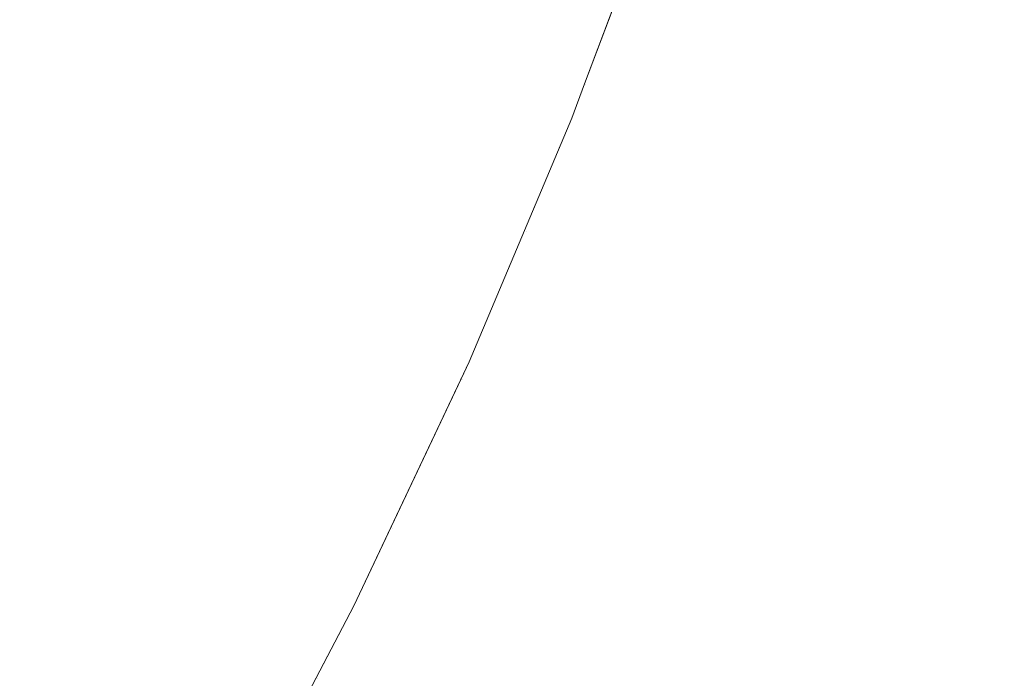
# Model space of a CAD drawing. Header units: centimetres. Extents: x -35.1 to 36.2, y 4.2 to 6.
# Tile 247 of 256: x 12.2372 to 12.263, y 4.6285 to 4.6458. Entities that reach past the tile are written whole.
import ezdxf

# ---------------------------------------------------------------- set-up
doc = ezdxf.new("R2010")
doc.units = ezdxf.units.CM
doc.header["$LTSCALE"] = 2.54
doc.layers.add('Lucido design-1', color=7, linetype='Continuous')

# ---------------------------------------------------------------- blocks, each defined once
blk = doc.blocks.new('Gruppo-4-1')
at = {"color": 7, "linetype": 'Continuous', "lineweight": 9}
blk.add_3dface([(-34.958478, 5.900089, -2312.32217), (-34.958478, 4.300089, -2312.32217), (36.07398, 4.300089, -2312.32217), (36.07398, 5.900089, -2312.32217)], dxfattribs=at)
for points, invisible_edges in [([(36.07398, 5.900089, -2313.12217), (36.07398, 4.300089, -2313.12217), (12.184224, 4.435459, -2313.12217), (12.201998, 4.442995, -2313.12217)], 10), ([(36.07398, 5.900089, -2313.12217), (12.201998, 4.442995, -2313.12217), (12.218861, 4.451009, -2313.12217)], 9), ([(36.07398, 5.900089, -2313.12217), (12.218861, 4.451009, -2313.12217), (12.223649, 4.453541, -2313.12217)], 9), ([(12.223649, 4.453541, -2313.12217), (12.234795, 4.459433, -2313.12217), (36.07398, 5.900089, -2313.12217)], 10), ([(36.07398, 5.900089, -2313.12217), (12.234795, 4.459433, -2313.12217), (12.249797, 4.468202, -2313.12217)], 9), ([(36.07398, 5.900089, -2313.12217), (12.249797, 4.468202, -2313.12217), (12.263873, 4.477254, -2313.12217)], 9), ([(12.245531, 4.649512, -2312.787674), (12.246591, 4.649298, -2312.789995), (12.245192, 4.645578, -2312.789995), (12.244138, 4.645807, -2312.787674)], 15), ([(12.253426, 4.647917, -2312.81995), (12.254055, 4.649591, -2312.82217), (12.252005, 4.644095, -2312.82217), (12.25199, 4.644096, -2312.81995)], 13), ([(12.252037, 4.644085, -2313.023745), (12.252005, 4.644095, -2313.02217), (12.254055, 4.649591, -2313.02217), (12.253474, 4.647908, -2313.023745)], 13), ([(12.252005, 4.644095, -2312.82217), (12.254055, 4.649591, -2312.82217), (12.254055, 4.649591, -2313.02217), (12.252005, 4.644095, -2313.02217)], 10), ([(12.246168, 4.645365, -2312.792323), (12.245192, 4.645578, -2312.789995), (12.246591, 4.649298, -2312.789995), (12.247571, 4.6491, -2312.792323)], 15), ([(12.247571, 4.6491, -2312.792323), (12.248473, 4.648918, -2312.794654), (12.247064, 4.64517, -2312.794654), (12.246168, 4.645365, -2312.792323)], 15), ([(12.247882, 4.644991, -2312.796987), (12.247064, 4.64517, -2312.794654), (12.248473, 4.648918, -2312.794654), (12.249296, 4.648752, -2312.796987)], 15), ([(12.249296, 4.648752, -2312.796987), (12.250041, 4.648601, -2312.799319), (12.248624, 4.644829, -2312.799319), (12.247882, 4.644991, -2312.796987)], 15), ([(12.249288, 4.644685, -2312.801649), (12.248624, 4.644829, -2312.799319), (12.250041, 4.648601, -2312.799319), (12.250709, 4.648466, -2312.801649)], 15), ([(12.250709, 4.648466, -2312.801649), (12.251302, 4.648346, -2312.803974), (12.249877, 4.644556, -2312.803974), (12.249288, 4.644685, -2312.801649)], 15), ([(12.250392, 4.644444, -2312.806291), (12.249877, 4.644556, -2312.803974), (12.251302, 4.648346, -2312.803974), (12.251819, 4.648242, -2312.806291)], 15), ([(12.251819, 4.648242, -2312.806291), (12.252263, 4.648152, -2312.8086), (12.250833, 4.644348, -2312.8086), (12.250392, 4.644444, -2312.806291)], 15), ([(12.251203, 4.644267, -2312.810899), (12.250833, 4.644348, -2312.8086), (12.252263, 4.648152, -2312.8086), (12.252635, 4.648077, -2312.810899)], 15), ([(12.252635, 4.648077, -2312.810899), (12.252935, 4.648016, -2312.813185), (12.251502, 4.644202, -2312.813185), (12.251203, 4.644267, -2312.810899)], 15), ([(12.251731, 4.644152, -2312.815456), (12.251502, 4.644202, -2312.813185), (12.252935, 4.648016, -2312.813185), (12.253166, 4.64797, -2312.815456)], 15), ([(12.253166, 4.64797, -2312.815456), (12.253329, 4.647937, -2312.817712), (12.251894, 4.644117, -2312.817712), (12.251731, 4.644152, -2312.815456)], 15), ([(12.25199, 4.644096, -2312.81995), (12.251894, 4.644117, -2312.817712), (12.253329, 4.647937, -2312.817712), (12.253426, 4.647917, -2312.81995)], 15), ([(12.253474, 4.647908, -2313.023745), (12.253523, 4.647898, -2313.025344), (12.252086, 4.644075, -2313.025344), (12.252037, 4.644085, -2313.023745)], 15), ([(12.252169, 4.644056, -2313.026967), (12.252086, 4.644075, -2313.025344), (12.253523, 4.647898, -2313.025344), (12.253606, 4.647881, -2313.026967)], 15), ([(12.253606, 4.647881, -2313.026967), (12.253726, 4.647857, -2313.028615), (12.252288, 4.64403, -2313.028615), (12.252169, 4.644056, -2313.026967)], 15), ([(12.252445, 4.643996, -2313.030287), (12.252288, 4.64403, -2313.028615), (12.253726, 4.647857, -2313.028615), (12.253884, 4.647825, -2313.030287)], 15), ([(12.253884, 4.647825, -2313.030287), (12.254081, 4.647785, -2313.031982), (12.252641, 4.643954, -2313.031982), (12.252445, 4.643996, -2313.030287)], 15), ([(12.252878, 4.643902, -2313.033702), (12.252641, 4.643954, -2313.031982), (12.254081, 4.647785, -2313.031982), (12.254319, 4.647737, -2313.033702)], 15), ([(12.234679, 4.643932, -2312.774006), (12.236144, 4.64755, -2312.774006), (12.237675, 4.647217, -2312.776241), (12.2362, 4.643575, -2312.776241)], 15), ([(12.254319, 4.647737, -2313.033702), (12.2546, 4.64768, -2313.035444), (12.253158, 4.643841, -2313.035444), (12.252878, 4.643902, -2313.033702)], 15), ([(12.253482, 4.64377, -2313.03721), (12.253158, 4.643841, -2313.035444), (12.2546, 4.64768, -2313.035444), (12.254926, 4.647614, -2313.03721)], 15), ([(12.254926, 4.647614, -2313.03721), (12.255299, 4.647539, -2313.038998), (12.253853, 4.643689, -2313.038998), (12.253482, 4.64377, -2313.03721)], 15), ([(12.254272, 4.643598, -2313.040809), (12.253853, 4.643689, -2313.038998), (12.255299, 4.647539, -2313.038998), (12.255721, 4.647454, -2313.040809)], 15), ([(12.255721, 4.647454, -2313.040809), (12.256192, 4.647358, -2313.042641), (12.254741, 4.643496, -2313.042641), (12.254272, 4.643598, -2313.040809)], 15), ([(12.255262, 4.643382, -2313.044493), (12.254741, 4.643496, -2313.042641), (12.256192, 4.647358, -2313.042641), (12.256716, 4.647252, -2313.044493)], 15), ([(12.237643, 4.643237, -2312.778496), (12.2362, 4.643575, -2312.776241), (12.237675, 4.647217, -2312.776241), (12.239126, 4.6469, -2312.778496)], 15), ([(12.256716, 4.647252, -2313.044493), (12.257295, 4.647136, -2313.046366), (12.255837, 4.643257, -2313.046366), (12.255262, 4.643382, -2313.044493)], 15), ([(12.256469, 4.643119, -2313.048259), (12.255837, 4.643257, -2313.046366), (12.257295, 4.647136, -2313.046366), (12.25793, 4.647007, -2313.048259)], 15), ([(12.239126, 4.6469, -2312.778496), (12.240498, 4.646601, -2312.780769), (12.239007, 4.642917, -2312.780769), (12.237643, 4.643237, -2312.778496)], 15), ([(12.25793, 4.647007, -2313.048259), (12.258623, 4.646867, -2313.05017), (12.257158, 4.642969, -2313.05017), (12.256469, 4.643119, -2313.048259)], 15), ([(12.257908, 4.642805, -2313.052099), (12.257158, 4.642969, -2313.05017), (12.258623, 4.646867, -2313.05017), (12.259377, 4.646715, -2313.052099)], 15), ([(12.240292, 4.642616, -2312.783058), (12.239007, 4.642917, -2312.780769), (12.240498, 4.646601, -2312.780769), (12.241791, 4.646319, -2312.783058)], 15), ([(12.259377, 4.646715, -2313.052099), (12.260193, 4.64655, -2313.054044), (12.258719, 4.642628, -2313.054044), (12.257908, 4.642805, -2313.052099)], 15), ([(12.259595, 4.642437, -2313.056004), (12.258719, 4.642628, -2313.054044), (12.260193, 4.64655, -2313.054044), (12.261074, 4.646372, -2313.056004)], 15), ([(12.241791, 4.646319, -2312.783058), (12.243005, 4.646055, -2312.78536), (12.241498, 4.642333, -2312.78536), (12.240292, 4.642616, -2312.783058)], 15), ([(12.261074, 4.646372, -2313.056004), (12.262021, 4.646181, -2313.057979), (12.260537, 4.642232, -2313.057979), (12.259595, 4.642437, -2313.056004)], 15), ([(12.242625, 4.642069, -2312.787674), (12.241498, 4.642333, -2312.78536), (12.243005, 4.646055, -2312.78536), (12.244138, 4.645807, -2312.787674)], 15), ([(12.261547, 4.642012, -2313.059966), (12.260537, 4.642232, -2313.057979), (12.262021, 4.646181, -2313.057979), (12.263037, 4.645975, -2313.059966)], 15), ([(12.263037, 4.645975, -2313.059966), (12.264124, 4.645756, -2313.061965), (12.262628, 4.641776, -2313.061965), (12.261547, 4.642012, -2313.059966)], 15), ([(12.244138, 4.645807, -2312.787674), (12.245192, 4.645578, -2312.789995), (12.243672, 4.641823, -2312.789995), (12.242625, 4.642069, -2312.787674)], 15), ([(12.263781, 4.641525, -2313.063974), (12.262628, 4.641776, -2313.061965), (12.264124, 4.645756, -2313.061965), (12.265283, 4.645522, -2313.063974)], 15), ([(12.244642, 4.641596, -2312.792323), (12.243672, 4.641823, -2312.789995), (12.245192, 4.645578, -2312.789995), (12.246168, 4.645365, -2312.792323)], 15), ([(12.246168, 4.645365, -2312.792323), (12.247064, 4.64517, -2312.794654), (12.245533, 4.641387, -2312.794654), (12.244642, 4.641596, -2312.792323)], 15), ([(12.246346, 4.641196, -2312.796987), (12.245533, 4.641387, -2312.794654), (12.247064, 4.64517, -2312.794654), (12.247882, 4.644991, -2312.796987)], 15), ([(12.247882, 4.644991, -2312.796987), (12.248624, 4.644829, -2312.799319), (12.247083, 4.641023, -2312.799319), (12.246346, 4.641196, -2312.796987)], 15), ([(12.247743, 4.640868, -2312.801649), (12.247083, 4.641023, -2312.799319), (12.248624, 4.644829, -2312.799319), (12.249288, 4.644685, -2312.801649)], 15), ([(12.249288, 4.644685, -2312.801649), (12.249877, 4.644556, -2312.803974), (12.248329, 4.640731, -2312.803974), (12.247743, 4.640868, -2312.801649)], 15), ([(12.24884, 4.640611, -2312.806291), (12.248329, 4.640731, -2312.803974), (12.249877, 4.644556, -2312.803974), (12.250392, 4.644444, -2312.806291)], 15), ([(12.250392, 4.644444, -2312.806291), (12.250833, 4.644348, -2312.8086), (12.249279, 4.640508, -2312.8086), (12.24884, 4.640611, -2312.806291)], 15), ([(12.249646, 4.640422, -2312.810899), (12.249279, 4.640508, -2312.8086), (12.250833, 4.644348, -2312.8086), (12.251203, 4.644267, -2312.810899)], 15), ([(12.251203, 4.644267, -2312.810899), (12.251502, 4.644202, -2312.813185), (12.249943, 4.640352, -2312.813185), (12.249646, 4.640422, -2312.810899)], 15), ([(12.250172, 4.640299, -2312.815456), (12.249943, 4.640352, -2312.813185), (12.251502, 4.644202, -2312.813185), (12.251731, 4.644152, -2312.815456)], 15), ([(12.251731, 4.644152, -2312.815456), (12.251894, 4.644117, -2312.817712), (12.250333, 4.640261, -2312.817712), (12.250172, 4.640299, -2312.815456)], 15), ([(12.250428, 4.640239, -2312.81995), (12.250333, 4.640261, -2312.817712), (12.251894, 4.644117, -2312.817712), (12.25199, 4.644096, -2312.81995)], 15), ([(12.25167, 4.643197, -2312.82217), (12.250428, 4.640239, -2312.81995), (12.25199, 4.644096, -2312.81995)], 11), ([(12.25167, 4.643197, -2313.02217), (12.252037, 4.644085, -2313.023745), (12.250475, 4.640228, -2313.023745)], 11), ([(12.252037, 4.644085, -2313.023745), (12.252086, 4.644075, -2313.025344), (12.250524, 4.640216, -2313.025344), (12.250475, 4.640228, -2313.023745)], 15), ([(12.250607, 4.640197, -2313.026967), (12.250524, 4.640216, -2313.025344), (12.252086, 4.644075, -2313.025344), (12.252169, 4.644056, -2313.026967)], 15), ([(12.252169, 4.644056, -2313.026967), (12.252288, 4.64403, -2313.028615), (12.250725, 4.640169, -2313.028615), (12.250607, 4.640197, -2313.026967)], 15), ([(12.250881, 4.640133, -2313.030287), (12.250725, 4.640169, -2313.028615), (12.252288, 4.64403, -2313.028615), (12.252445, 4.643996, -2313.030287)], 15), ([(12.252445, 4.643996, -2313.030287), (12.252641, 4.643954, -2313.031982), (12.251076, 4.640087, -2313.031982), (12.250881, 4.640133, -2313.030287)], 15), ([(12.251311, 4.640032, -2313.033702), (12.251076, 4.640087, -2313.031982), (12.252641, 4.643954, -2313.031982), (12.252878, 4.643902, -2313.033702)], 15), ([(12.25199, 4.644096, -2312.81995), (12.252005, 4.644095, -2312.82217), (12.25167, 4.643197, -2312.82217)], 9), ([(12.25167, 4.643197, -2313.02217), (12.252005, 4.644095, -2313.02217), (12.252037, 4.644085, -2313.023745)], 10), ([(12.252005, 4.644095, -2313.02217), (12.25167, 4.643197, -2313.02217), (12.25167, 4.643197, -2312.82217), (12.252005, 4.644095, -2312.82217)], 10), ([(12.252878, 4.643902, -2313.033702), (12.253158, 4.643841, -2313.035444), (12.251589, 4.639967, -2313.035444), (12.251311, 4.640032, -2313.033702)], 15), ([(12.251912, 4.639891, -2313.03721), (12.251589, 4.639967, -2313.035444), (12.253158, 4.643841, -2313.035444), (12.253482, 4.64377, -2313.03721)], 15), ([(12.253482, 4.64377, -2313.03721), (12.253853, 4.643689, -2313.038998), (12.25228, 4.639805, -2313.038998), (12.251912, 4.639891, -2313.03721)], 15), ([(12.252696, 4.639707, -2313.040809), (12.25228, 4.639805, -2313.038998), (12.253853, 4.643689, -2313.038998), (12.254272, 4.643598, -2313.040809)], 15), ([(12.236037, 4.639542, -2312.778496), (12.234604, 4.639902, -2312.776241), (12.2362, 4.643575, -2312.776241), (12.237643, 4.643237, -2312.778496)], 15), ([(12.254272, 4.643598, -2313.040809), (12.254741, 4.643496, -2313.042641), (12.253163, 4.639598, -2313.042641), (12.252696, 4.639707, -2313.040809)], 15), ([(12.253681, 4.639476, -2313.044493), (12.253163, 4.639598, -2313.042641), (12.254741, 4.643496, -2313.042641), (12.255262, 4.643382, -2313.044493)], 15), ([(12.237643, 4.643237, -2312.778496), (12.239007, 4.642917, -2312.780769), (12.237392, 4.639201, -2312.780769), (12.236037, 4.639542, -2312.778496)], 15), ([(12.250426, 4.640245, -2313.02217), (12.248971, 4.636792, -2313.02217), (12.248971, 4.636792, -2312.82217), (12.25167, 4.643197, -2312.82217)], 10), ([(12.250428, 4.640239, -2312.81995), (12.25167, 4.643197, -2312.82217), (12.248971, 4.636792, -2312.82217)], 9), ([(12.250475, 4.640228, -2313.023745), (12.250426, 4.640245, -2313.02217), (12.25167, 4.643197, -2313.02217)], 9), ([(12.25167, 4.643197, -2312.82217), (12.25167, 4.643197, -2313.02217), (12.250426, 4.640245, -2313.02217)], 9), ([(12.255262, 4.643382, -2313.044493), (12.255837, 4.643257, -2313.046366), (12.254252, 4.639342, -2313.046366), (12.253681, 4.639476, -2313.044493)], 15), ([(12.25488, 4.639195, -2313.048259), (12.254252, 4.639342, -2313.046366), (12.255837, 4.643257, -2313.046366), (12.256469, 4.643119, -2313.048259)], 15), ([(12.238668, 4.63888, -2312.783058), (12.237392, 4.639201, -2312.780769), (12.239007, 4.642917, -2312.780769), (12.240292, 4.642616, -2312.783058)], 15), ([(12.256469, 4.643119, -2313.048259), (12.257158, 4.642969, -2313.05017), (12.255565, 4.639034, -2313.05017), (12.25488, 4.639195, -2313.048259)], 15), ([(12.25631, 4.63886, -2313.052099), (12.255565, 4.639034, -2313.05017), (12.257158, 4.642969, -2313.05017), (12.257908, 4.642805, -2313.052099)], 15), ([(12.240292, 4.642616, -2312.783058), (12.241498, 4.642333, -2312.78536), (12.239866, 4.638579, -2312.78536), (12.238668, 4.63888, -2312.783058)], 15), ([(12.257908, 4.642805, -2313.052099), (12.258719, 4.642628, -2313.054044), (12.257117, 4.63867, -2313.054044), (12.25631, 4.63886, -2313.052099)], 15), ([(12.257987, 4.638466, -2313.056004), (12.257117, 4.63867, -2313.054044), (12.258719, 4.642628, -2313.054044), (12.259595, 4.642437, -2313.056004)], 15), ([(12.259595, 4.642437, -2313.056004), (12.260537, 4.642232, -2313.057979), (12.258924, 4.638247, -2313.057979), (12.257987, 4.638466, -2313.056004)], 15), ([(12.240986, 4.638298, -2312.787674), (12.239866, 4.638579, -2312.78536), (12.241498, 4.642333, -2312.78536), (12.242625, 4.642069, -2312.787674)], 15), ([(12.259928, 4.638011, -2313.059966), (12.258924, 4.638247, -2313.057979), (12.260537, 4.642232, -2313.057979), (12.261547, 4.642012, -2313.059966)], 15), ([(12.242625, 4.642069, -2312.787674), (12.243672, 4.641823, -2312.789995), (12.242026, 4.638036, -2312.789995), (12.240986, 4.638298, -2312.787674)], 15), ([(12.261547, 4.642012, -2313.059966), (12.262628, 4.641776, -2313.061965), (12.261002, 4.637759, -2313.061965), (12.259928, 4.638011, -2313.059966)], 15), ([(12.242989, 4.637794, -2312.792323), (12.242026, 4.638036, -2312.789995), (12.243672, 4.641823, -2312.789995), (12.244642, 4.641596, -2312.792323)], 15), ([(12.244642, 4.641596, -2312.792323), (12.245533, 4.641387, -2312.794654), (12.243874, 4.637571, -2312.794654), (12.242989, 4.637794, -2312.792323)], 15), ([(12.262148, 4.637491, -2313.063974), (12.261002, 4.637759, -2313.061965), (12.262628, 4.641776, -2313.061965), (12.263781, 4.641525, -2313.063974)], 15), ([(12.244682, 4.637368, -2312.796987), (12.243874, 4.637571, -2312.794654), (12.245533, 4.641387, -2312.794654), (12.246346, 4.641196, -2312.796987)], 15), ([(12.263781, 4.641525, -2313.063974), (12.265008, 4.641257, -2313.06599), (12.263367, 4.637205, -2313.06599), (12.262148, 4.637491, -2313.063974)], 15), ([(12.246346, 4.641196, -2312.796987), (12.247083, 4.641023, -2312.799319), (12.245414, 4.637184, -2312.799319), (12.244682, 4.637368, -2312.796987)], 15), ([(12.24607, 4.637019, -2312.801649), (12.245414, 4.637184, -2312.799319), (12.247083, 4.641023, -2312.799319), (12.247743, 4.640868, -2312.801649)], 15), ([(12.247743, 4.640868, -2312.801649), (12.248329, 4.640731, -2312.803974), (12.246652, 4.636873, -2312.803974), (12.24607, 4.637019, -2312.801649)], 15), ([(12.24716, 4.636745, -2312.806291), (12.246652, 4.636873, -2312.803974), (12.248329, 4.640731, -2312.803974), (12.24884, 4.640611, -2312.806291)], 15), ([(12.24884, 4.640611, -2312.806291), (12.249279, 4.640508, -2312.8086), (12.247596, 4.636636, -2312.8086), (12.24716, 4.636745, -2312.806291)], 15), ([(12.247961, 4.636544, -2312.810899), (12.247596, 4.636636, -2312.8086), (12.249279, 4.640508, -2312.8086), (12.249646, 4.640422, -2312.810899)], 15), ([(12.249646, 4.640422, -2312.810899), (12.249943, 4.640352, -2312.813185), (12.248256, 4.63647, -2312.813185), (12.247961, 4.636544, -2312.810899)], 15), ([(12.248483, 4.636413, -2312.815456), (12.248256, 4.63647, -2312.813185), (12.249943, 4.640352, -2312.813185), (12.250172, 4.640299, -2312.815456)], 15), ([(12.250172, 4.640299, -2312.815456), (12.250333, 4.640261, -2312.817712), (12.248643, 4.636373, -2312.817712), (12.248483, 4.636413, -2312.815456)], 15), ([(12.248737, 4.636349, -2312.81995), (12.248643, 4.636373, -2312.817712), (12.250333, 4.640261, -2312.817712), (12.250428, 4.640239, -2312.81995)], 15), ([(12.248971, 4.636792, -2312.82217), (12.248737, 4.636349, -2312.81995), (12.250428, 4.640239, -2312.81995)], 11), ([(12.250475, 4.640228, -2313.023745), (12.248784, 4.636337, -2313.023745), (12.248971, 4.636792, -2313.02217)], 11), ([(12.250475, 4.640228, -2313.023745), (12.250524, 4.640216, -2313.025344), (12.248833, 4.636325, -2313.025344), (12.248784, 4.636337, -2313.023745)], 15), ([(12.248915, 4.636304, -2313.026967), (12.248833, 4.636325, -2313.025344), (12.250524, 4.640216, -2313.025344), (12.250607, 4.640197, -2313.026967)], 15), ([(12.250607, 4.640197, -2313.026967), (12.250725, 4.640169, -2313.028615), (12.249032, 4.636275, -2313.028615), (12.248915, 4.636304, -2313.026967)], 15), ([(12.248971, 4.636792, -2313.02217), (12.250426, 4.640245, -2313.02217), (12.250475, 4.640228, -2313.023745)], 10), ([(12.249187, 4.636236, -2313.030287), (12.249032, 4.636275, -2313.028615), (12.250725, 4.640169, -2313.028615), (12.250881, 4.640133, -2313.030287)], 15), ([(12.250881, 4.640133, -2313.030287), (12.251076, 4.640087, -2313.031982), (12.249381, 4.636187, -2313.031982), (12.249187, 4.636236, -2313.030287)], 15), ([(12.249615, 4.636128, -2313.033702), (12.249381, 4.636187, -2313.031982), (12.251076, 4.640087, -2313.031982), (12.251311, 4.640032, -2313.033702)], 15), ([(12.251311, 4.640032, -2313.033702), (12.251589, 4.639967, -2313.035444), (12.249891, 4.636059, -2313.035444), (12.249615, 4.636128, -2313.033702)], 15), ([(12.250211, 4.635979, -2313.03721), (12.249891, 4.636059, -2313.035444), (12.251589, 4.639967, -2313.035444), (12.251912, 4.639891, -2313.03721)], 15), ([(12.251912, 4.639891, -2313.03721), (12.25228, 4.639805, -2313.038998), (12.250577, 4.635887, -2313.038998), (12.250211, 4.635979, -2313.03721)], 15), ([(12.250991, 4.635783, -2313.040809), (12.250577, 4.635887, -2313.038998), (12.25228, 4.639805, -2313.038998), (12.252696, 4.639707, -2313.040809)], 15), ([(12.236037, 4.639542, -2312.778496), (12.237392, 4.639201, -2312.780769), (12.235649, 4.635456, -2312.780769), (12.234304, 4.635817, -2312.778496)], 15), ([(12.252696, 4.639707, -2313.040809), (12.253163, 4.639598, -2313.042641), (12.251454, 4.635666, -2313.042641), (12.250991, 4.635783, -2313.040809)], 15), ([(12.251968, 4.635537, -2313.044493), (12.251454, 4.635666, -2313.042641), (12.253163, 4.639598, -2313.042641), (12.253681, 4.639476, -2313.044493)], 15), ([(12.253681, 4.639476, -2313.044493), (12.254252, 4.639342, -2313.046366), (12.252536, 4.635394, -2313.046366), (12.251968, 4.635537, -2313.044493)], 15), ([(12.25316, 4.635237, -2313.048259), (12.252536, 4.635394, -2313.046366), (12.254252, 4.639342, -2313.046366), (12.25488, 4.639195, -2313.048259)], 15), ([(12.236916, 4.635115, -2312.783058), (12.235649, 4.635456, -2312.780769), (12.237392, 4.639201, -2312.780769), (12.238668, 4.63888, -2312.783058)], 15), ([(12.25488, 4.639195, -2313.048259), (12.255565, 4.639034, -2313.05017), (12.25384, 4.635066, -2313.05017), (12.25316, 4.635237, -2313.048259)], 15), ([(12.25458, 4.63488, -2313.052099), (12.25384, 4.635066, -2313.05017), (12.255565, 4.639034, -2313.05017), (12.25631, 4.63886, -2313.052099)], 15), ([(12.238668, 4.63888, -2312.783058), (12.239866, 4.638579, -2312.78536), (12.238106, 4.634796, -2312.78536), (12.236916, 4.635115, -2312.783058)], 15), ([(12.25631, 4.63886, -2313.052099), (12.257117, 4.63867, -2313.054044), (12.255382, 4.634679, -2313.054044), (12.25458, 4.63488, -2313.052099)], 15), ([(12.239217, 4.634497, -2312.787674), (12.238106, 4.634796, -2312.78536), (12.239866, 4.638579, -2312.78536), (12.240986, 4.638298, -2312.787674)], 15), ([(12.256247, 4.634461, -2313.056004), (12.255382, 4.634679, -2313.054044), (12.257117, 4.63867, -2313.054044), (12.257987, 4.638466, -2313.056004)], 15), ([(12.240986, 4.638298, -2312.787674), (12.242026, 4.638036, -2312.789995), (12.24025, 4.634219, -2312.789995), (12.239217, 4.634497, -2312.787674)], 15), ([(12.257987, 4.638466, -2313.056004), (12.258924, 4.638247, -2313.057979), (12.257177, 4.634227, -2313.057979), (12.256247, 4.634461, -2313.056004)], 15), ([(12.258174, 4.633977, -2313.059966), (12.257177, 4.634227, -2313.057979), (12.258924, 4.638247, -2313.057979), (12.259928, 4.638011, -2313.059966)], 15), ([(12.241206, 4.633962, -2312.792323), (12.24025, 4.634219, -2312.789995), (12.242026, 4.638036, -2312.789995), (12.242989, 4.637794, -2312.792323)], 15), ([(12.259928, 4.638011, -2313.059966), (12.261002, 4.637759, -2313.061965), (12.259241, 4.633709, -2313.061965), (12.258174, 4.633977, -2313.059966)], 15), ([(12.242989, 4.637794, -2312.792323), (12.243874, 4.637571, -2312.794654), (12.242085, 4.633726, -2312.794654), (12.241206, 4.633962, -2312.792323)], 15), ([(12.260379, 4.633422, -2313.063974), (12.259241, 4.633709, -2313.061965), (12.261002, 4.637759, -2313.061965), (12.262148, 4.637491, -2313.063974)], 15), ([(12.242887, 4.63351, -2312.796987), (12.242085, 4.633726, -2312.794654), (12.243874, 4.637571, -2312.794654), (12.244682, 4.637368, -2312.796987)], 15), ([(12.262148, 4.637491, -2313.063974), (12.263367, 4.637205, -2313.06599), (12.261591, 4.633118, -2313.06599), (12.260379, 4.633422, -2313.063974)], 15), ([(12.244682, 4.637368, -2312.796987), (12.245414, 4.637184, -2312.799319), (12.243613, 4.633315, -2312.799319), (12.242887, 4.63351, -2312.796987)], 15), ([(12.244265, 4.63314, -2312.801649), (12.243613, 4.633315, -2312.799319), (12.245414, 4.637184, -2312.799319), (12.24607, 4.637019, -2312.801649)], 15), ([(12.264662, 4.636901, -2313.068013), (12.262877, 4.632795, -2313.068013), (12.261591, 4.633118, -2313.06599), (12.263367, 4.637205, -2313.06599)], 15), ([(12.24607, 4.637019, -2312.801649), (12.246652, 4.636873, -2312.803974), (12.244842, 4.632985, -2312.803974), (12.244265, 4.63314, -2312.801649)], 15), ([(12.245347, 4.632849, -2312.806291), (12.244842, 4.632985, -2312.803974), (12.246652, 4.636873, -2312.803974), (12.24716, 4.636745, -2312.806291)], 15), ([(12.24716, 4.636745, -2312.806291), (12.247596, 4.636636, -2312.8086), (12.24578, 4.632733, -2312.8086), (12.245347, 4.632849, -2312.806291)], 15), ([(12.245944, 4.630376, -2312.82217), (12.24876, 4.636345, -2312.82217), (12.248971, 4.636792, -2313.02217), (12.246915, 4.632434, -2313.02217)], 10), ([(12.246915, 4.632434, -2313.02217), (12.248971, 4.636792, -2313.02217), (12.248784, 4.636337, -2313.023745)], 10), ([(12.248971, 4.636792, -2312.82217), (12.24876, 4.636345, -2312.82217), (12.248737, 4.636349, -2312.81995)], 10), ([(12.24876, 4.636345, -2312.82217), (12.248971, 4.636792, -2312.82217), (12.248971, 4.636792, -2313.02217)], 10), ([(12.266034, 4.636579, -2313.07004), (12.26424, 4.632452, -2313.07004), (12.262877, 4.632795, -2313.068013), (12.264662, 4.636901, -2313.068013)], 15), ([(12.246142, 4.632636, -2312.810899), (12.24578, 4.632733, -2312.8086), (12.247596, 4.636636, -2312.8086), (12.247961, 4.636544, -2312.810899)], 15), ([(12.247961, 4.636544, -2312.810899), (12.248256, 4.63647, -2312.813185), (12.246435, 4.632557, -2312.813185), (12.246142, 4.632636, -2312.810899)], 15), ([(12.24666, 4.632496, -2312.815456), (12.246435, 4.632557, -2312.813185), (12.248256, 4.63647, -2312.813185), (12.248483, 4.636413, -2312.815456)], 15), ([(12.248483, 4.636413, -2312.815456), (12.248643, 4.636373, -2312.817712), (12.246819, 4.632454, -2312.817712), (12.24666, 4.632496, -2312.815456)], 15), ([(12.24876, 4.636345, -2312.82217), (12.245944, 4.630376, -2312.82217), (12.246913, 4.632428, -2312.81995)], 10), ([(12.246913, 4.632428, -2312.81995), (12.246819, 4.632454, -2312.817712), (12.248643, 4.636373, -2312.817712), (12.248737, 4.636349, -2312.81995)], 15), ([(12.246913, 4.632428, -2312.81995), (12.248737, 4.636349, -2312.81995), (12.24876, 4.636345, -2312.82217)], 11), ([(12.248784, 4.636337, -2313.023745), (12.24696, 4.632416, -2313.023745), (12.246915, 4.632434, -2313.02217)], 11), ([(12.248784, 4.636337, -2313.023745), (12.248833, 4.636325, -2313.025344), (12.247007, 4.632403, -2313.025344), (12.24696, 4.632416, -2313.023745)], 15), ([(12.247089, 4.632381, -2313.026967), (12.247007, 4.632403, -2313.025344), (12.248833, 4.636325, -2313.025344), (12.248915, 4.636304, -2313.026967)], 15), ([(12.248915, 4.636304, -2313.026967), (12.249032, 4.636275, -2313.028615), (12.247206, 4.63235, -2313.028615), (12.247089, 4.632381, -2313.026967)], 15), ([(12.247359, 4.632308, -2313.030287), (12.247206, 4.63235, -2313.028615), (12.249032, 4.636275, -2313.028615), (12.249187, 4.636236, -2313.030287)], 15), ([(12.249187, 4.636236, -2313.030287), (12.249381, 4.636187, -2313.031982), (12.247551, 4.632257, -2313.031982), (12.247359, 4.632308, -2313.030287)], 15), ([(12.247784, 4.632194, -2313.033702), (12.247551, 4.632257, -2313.031982), (12.249381, 4.636187, -2313.031982), (12.249615, 4.636128, -2313.033702)], 15), ([(12.249615, 4.636128, -2313.033702), (12.249891, 4.636059, -2313.035444), (12.248058, 4.632121, -2313.035444), (12.247784, 4.632194, -2313.033702)], 15), ([(12.248376, 4.632035, -2313.03721), (12.248058, 4.632121, -2313.035444), (12.249891, 4.636059, -2313.035444), (12.250211, 4.635979, -2313.03721)], 15), ([(12.250211, 4.635979, -2313.03721), (12.250577, 4.635887, -2313.038998), (12.248739, 4.631937, -2313.038998), (12.248376, 4.632035, -2313.03721)], 15), ([(12.24915, 4.631827, -2313.040809), (12.248739, 4.631937, -2313.038998), (12.250577, 4.635887, -2313.038998), (12.250991, 4.635783, -2313.040809)], 15), ([(12.250991, 4.635783, -2313.040809), (12.251454, 4.635666, -2313.042641), (12.24961, 4.631703, -2313.042641), (12.24915, 4.631827, -2313.040809)], 15), ([(12.250121, 4.631566, -2313.044493), (12.24961, 4.631703, -2313.042641), (12.251454, 4.635666, -2313.042641), (12.251968, 4.635537, -2313.044493)], 15), ([(12.251968, 4.635537, -2313.044493), (12.252536, 4.635394, -2313.046366), (12.250685, 4.631415, -2313.046366), (12.250121, 4.631566, -2313.044493)], 15), ([(12.251303, 4.631248, -2313.048259), (12.250685, 4.631415, -2313.046366), (12.252536, 4.635394, -2313.046366), (12.25316, 4.635237, -2313.048259)], 15), ([(12.236916, 4.635115, -2312.783058), (12.238106, 4.634796, -2312.78536), (12.236212, 4.630985, -2312.78536), (12.235032, 4.631323, -2312.783058)], 15), ([(12.25316, 4.635237, -2313.048259), (12.25384, 4.635066, -2313.05017), (12.251979, 4.631067, -2313.05017), (12.251303, 4.631248, -2313.048259)], 15), ([(12.252714, 4.630869, -2313.052099), (12.251979, 4.631067, -2313.05017), (12.25384, 4.635066, -2313.05017), (12.25458, 4.63488, -2313.052099)], 15), ([(12.25458, 4.63488, -2313.052099), (12.255382, 4.634679, -2313.054044), (12.25351, 4.630655, -2313.054044), (12.252714, 4.630869, -2313.052099)], 15), ([(12.237314, 4.630669, -2312.787674), (12.236212, 4.630985, -2312.78536), (12.238106, 4.634796, -2312.78536), (12.239217, 4.634497, -2312.787674)], 15), ([(12.254368, 4.630425, -2313.056004), (12.25351, 4.630655, -2313.054044), (12.255382, 4.634679, -2313.054044), (12.256247, 4.634461, -2313.056004)], 15), ([(12.239217, 4.634497, -2312.787674), (12.24025, 4.634219, -2312.789995), (12.23834, 4.630375, -2312.789995), (12.237314, 4.630669, -2312.787674)], 15), ([(12.256247, 4.634461, -2313.056004), (12.257177, 4.634227, -2313.057979), (12.255292, 4.630176, -2313.057979), (12.254368, 4.630425, -2313.056004)], 15), ([(12.239288, 4.630103, -2312.792323), (12.23834, 4.630375, -2312.789995), (12.24025, 4.634219, -2312.789995), (12.241206, 4.633962, -2312.792323)], 15), ([(12.256282, 4.62991, -2313.059966), (12.255292, 4.630176, -2313.057979), (12.257177, 4.634227, -2313.057979), (12.258174, 4.633977, -2313.059966)], 15), ([(12.241206, 4.633962, -2312.792323), (12.242085, 4.633726, -2312.794654), (12.24016, 4.629853, -2312.794654), (12.239288, 4.630103, -2312.792323)], 15), ([(12.258174, 4.633977, -2313.059966), (12.259241, 4.633709, -2313.061965), (12.257341, 4.629625, -2313.061965), (12.256282, 4.62991, -2313.059966)], 15), ([(12.240956, 4.629625, -2312.796987), (12.24016, 4.629853, -2312.794654), (12.242085, 4.633726, -2312.794654), (12.242887, 4.63351, -2312.796987)], 15), ([(12.258471, 4.629322, -2313.063974), (12.257341, 4.629625, -2313.061965), (12.259241, 4.633709, -2313.061965), (12.260379, 4.633422, -2313.063974)], 15), ([(12.242887, 4.63351, -2312.796987), (12.243613, 4.633315, -2312.799319), (12.241677, 4.629418, -2312.799319), (12.240956, 4.629625, -2312.796987)], 15), ([(12.242323, 4.629233, -2312.801649), (12.241677, 4.629418, -2312.799319), (12.243613, 4.633315, -2312.799319), (12.244265, 4.63314, -2312.801649)], 15), ([(12.260379, 4.633422, -2313.063974), (12.261591, 4.633118, -2313.06599), (12.259674, 4.628999, -2313.06599), (12.258471, 4.629322, -2313.063974)], 15), ([(12.244265, 4.63314, -2312.801649), (12.244842, 4.632985, -2312.803974), (12.242896, 4.629068, -2312.803974), (12.242323, 4.629233, -2312.801649)], 15), ([(12.260951, 4.628655, -2313.068013), (12.259674, 4.628999, -2313.06599), (12.261591, 4.633118, -2313.06599), (12.262877, 4.632795, -2313.068013)], 15), ([(12.243397, 4.628925, -2312.806291), (12.242896, 4.629068, -2312.803974), (12.244842, 4.632985, -2312.803974), (12.245347, 4.632849, -2312.806291)], 15), ([(12.245347, 4.632849, -2312.806291), (12.24578, 4.632733, -2312.8086), (12.243826, 4.628802, -2312.8086), (12.243397, 4.628925, -2312.806291)], 15), ([(12.262877, 4.632795, -2313.068013), (12.26424, 4.632452, -2313.07004), (12.262304, 4.628291, -2313.07004), (12.260951, 4.628655, -2313.068013)], 15), ([(12.244185, 4.628699, -2312.810899), (12.243826, 4.628802, -2312.8086), (12.24578, 4.632733, -2312.8086), (12.246142, 4.632636, -2312.810899)], 15), ([(12.246142, 4.632636, -2312.810899), (12.246435, 4.632557, -2312.813185), (12.244476, 4.628615, -2312.813185), (12.244185, 4.628699, -2312.810899)], 15), ([(12.2447, 4.628551, -2312.815456), (12.244476, 4.628615, -2312.813185), (12.246435, 4.632557, -2312.813185), (12.24666, 4.632496, -2312.815456)], 15), ([(12.24666, 4.632496, -2312.815456), (12.246819, 4.632454, -2312.817712), (12.244857, 4.628506, -2312.817712), (12.2447, 4.628551, -2312.815456)], 15), ([(12.244951, 4.628479, -2312.81995), (12.244857, 4.628506, -2312.817712), (12.246819, 4.632454, -2312.817712), (12.246913, 4.632428, -2312.81995)], 15), ([(12.244951, 4.628479, -2312.81995), (12.246913, 4.632428, -2312.81995), (12.245944, 4.630376, -2312.82217)], 11), ([(12.24696, 4.632416, -2313.023745), (12.244997, 4.628466, -2313.023745), (12.245944, 4.630376, -2313.02217)], 11), ([(12.24696, 4.632416, -2313.023745), (12.247007, 4.632403, -2313.025344), (12.245044, 4.628453, -2313.025344), (12.244997, 4.628466, -2313.023745)], 15), ([(12.245125, 4.628429, -2313.026967), (12.245044, 4.628453, -2313.025344), (12.247007, 4.632403, -2313.025344), (12.247089, 4.632381, -2313.026967)], 15), ([(12.247089, 4.632381, -2313.026967), (12.247206, 4.63235, -2313.028615), (12.245241, 4.628396, -2313.028615), (12.245125, 4.628429, -2313.026967)], 15), ([(12.245393, 4.628352, -2313.030287), (12.245241, 4.628396, -2313.028615), (12.247206, 4.63235, -2313.028615), (12.247359, 4.632308, -2313.030287)], 15), ([(12.247359, 4.632308, -2313.030287), (12.247551, 4.632257, -2313.031982), (12.245584, 4.628298, -2313.031982), (12.245393, 4.628352, -2313.030287)], 15), ([(12.245944, 4.630376, -2313.02217), (12.246915, 4.632434, -2313.02217), (12.24696, 4.632416, -2313.023745)], 10), ([(12.246915, 4.632434, -2313.02217), (12.245944, 4.630376, -2313.02217), (12.245944, 4.630376, -2312.82217)], 10), ([(12.262304, 4.628291, -2313.07004), (12.26424, 4.632452, -2313.07004), (12.265682, 4.632089, -2313.072069), (12.263736, 4.627907, -2313.072069)], 15), ([(12.245815, 4.628232, -2313.033702), (12.245584, 4.628298, -2313.031982), (12.247551, 4.632257, -2313.031982), (12.247784, 4.632194, -2313.033702)], 15), ([(12.247784, 4.632194, -2313.033702), (12.248058, 4.632121, -2313.035444), (12.246087, 4.628154, -2313.035444), (12.245815, 4.628232, -2313.033702)], 15), ([(12.246402, 4.628063, -2313.03721), (12.246087, 4.628154, -2313.035444), (12.248058, 4.632121, -2313.035444), (12.248376, 4.632035, -2313.03721)], 15), ([(12.248376, 4.632035, -2313.03721), (12.248739, 4.631937, -2313.038998), (12.246763, 4.62796, -2313.038998), (12.246402, 4.628063, -2313.03721)], 15), ([(12.24717, 4.627843, -2313.040809), (12.246763, 4.62796, -2313.038998), (12.248739, 4.631937, -2313.038998), (12.24915, 4.631827, -2313.040809)], 15), ([(12.24915, 4.631827, -2313.040809), (12.24961, 4.631703, -2313.042641), (12.247626, 4.627712, -2313.042641), (12.24717, 4.627843, -2313.040809)], 15), ([(12.248133, 4.627567, -2313.044493), (12.247626, 4.627712, -2313.042641), (12.24961, 4.631703, -2313.042641), (12.250121, 4.631566, -2313.044493)], 15), ([(12.250121, 4.631566, -2313.044493), (12.250685, 4.631415, -2313.046366), (12.248693, 4.627407, -2313.046366), (12.248133, 4.627567, -2313.044493)], 15), ([(12.249307, 4.627231, -2313.048259), (12.248693, 4.627407, -2313.046366), (12.250685, 4.631415, -2313.046366), (12.251303, 4.631248, -2313.048259)], 15), ([(12.251303, 4.631248, -2313.048259), (12.251979, 4.631067, -2313.05017), (12.249977, 4.627038, -2313.05017), (12.249307, 4.627231, -2313.048259)], 15), ([(12.235274, 4.626816, -2312.787674), (12.234181, 4.627149, -2312.78536), (12.236212, 4.630985, -2312.78536), (12.237314, 4.630669, -2312.787674)], 15), ([(12.250706, 4.626829, -2313.052099), (12.249977, 4.627038, -2313.05017), (12.251979, 4.631067, -2313.05017), (12.252714, 4.630869, -2313.052099)], 15), ([(12.252714, 4.630869, -2313.052099), (12.25351, 4.630655, -2313.054044), (12.251496, 4.626603, -2313.054044), (12.250706, 4.626829, -2313.052099)], 15), ([(12.237314, 4.630669, -2312.787674), (12.23834, 4.630375, -2312.789995), (12.236291, 4.626506, -2312.789995), (12.235274, 4.626816, -2312.787674)], 15), ([(12.252348, 4.626359, -2313.056004), (12.251496, 4.626603, -2313.054044), (12.25351, 4.630655, -2313.054044), (12.254368, 4.630425, -2313.056004)], 15), ([(12.237231, 4.626219, -2312.792323), (12.236291, 4.626506, -2312.789995), (12.23834, 4.630375, -2312.789995), (12.239288, 4.630103, -2312.792323)], 15), ([(12.242578, 4.623951, -2312.82217), (12.244953, 4.628485, -2312.82217), (12.245944, 4.630376, -2313.02217), (12.242866, 4.624501, -2313.02217)], 10), ([(12.242866, 4.624501, -2313.02217), (12.245944, 4.630376, -2313.02217), (12.244997, 4.628466, -2313.023745)], 10), ([(12.245944, 4.630376, -2312.82217), (12.244953, 4.628485, -2312.82217), (12.244951, 4.628479, -2312.81995)], 10), ([(12.244953, 4.628485, -2312.82217), (12.245944, 4.630376, -2312.82217), (12.245944, 4.630376, -2313.02217)], 10), ([(12.254368, 4.630425, -2313.056004), (12.255292, 4.630176, -2313.057979), (12.253264, 4.626096, -2313.057979), (12.252348, 4.626359, -2313.056004)], 15), ([(12.239288, 4.630103, -2312.792323), (12.24016, 4.629853, -2312.794654), (12.238096, 4.625955, -2312.794654), (12.237231, 4.626219, -2312.792323)], 15), ([(12.254246, 4.625814, -2313.059966), (12.253264, 4.626096, -2313.057979), (12.255292, 4.630176, -2313.057979), (12.256282, 4.62991, -2313.059966)], 15), ([(12.238885, 4.625714, -2312.796987), (12.238096, 4.625955, -2312.794654), (12.24016, 4.629853, -2312.794654), (12.240956, 4.629625, -2312.796987)], 15), ([(12.256282, 4.62991, -2313.059966), (12.257341, 4.629625, -2313.061965), (12.255297, 4.625513, -2313.061965), (12.254246, 4.625814, -2313.059966)], 15), ([(12.240956, 4.629625, -2312.796987), (12.241677, 4.629418, -2312.799319), (12.2396, 4.625496, -2312.799319), (12.238885, 4.625714, -2312.796987)], 15), ([(12.256419, 4.625192, -2313.063974), (12.255297, 4.625513, -2313.061965), (12.257341, 4.629625, -2313.061965), (12.258471, 4.629322, -2313.063974)], 15), ([(12.240241, 4.6253, -2312.801649), (12.2396, 4.625496, -2312.799319), (12.241677, 4.629418, -2312.799319), (12.242323, 4.629233, -2312.801649)], 15), ([(12.242323, 4.629233, -2312.801649), (12.242896, 4.629068, -2312.803974), (12.240809, 4.625127, -2312.803974), (12.240241, 4.6253, -2312.801649)], 15), ([(12.258471, 4.629322, -2313.063974), (12.259674, 4.628999, -2313.06599), (12.257612, 4.624849, -2313.06599), (12.256419, 4.625192, -2313.063974)], 15), ([(12.241305, 4.624975, -2312.806291), (12.240809, 4.625127, -2312.803974), (12.242896, 4.629068, -2312.803974), (12.243397, 4.628925, -2312.806291)], 15), ([(12.243397, 4.628925, -2312.806291), (12.243826, 4.628802, -2312.8086), (12.241731, 4.624845, -2312.8086), (12.241305, 4.624975, -2312.806291)], 15), ([(12.258879, 4.624486, -2313.068013), (12.257612, 4.624849, -2313.06599), (12.259674, 4.628999, -2313.06599), (12.260951, 4.628655, -2313.068013)], 15), ([(12.242087, 4.624737, -2312.810899), (12.241731, 4.624845, -2312.8086), (12.243826, 4.628802, -2312.8086), (12.244185, 4.628699, -2312.810899)], 15), ([(12.244185, 4.628699, -2312.810899), (12.244476, 4.628615, -2312.813185), (12.242376, 4.624649, -2312.813185), (12.242087, 4.624737, -2312.810899)], 15), ([(12.260951, 4.628655, -2313.068013), (12.262304, 4.628291, -2313.07004), (12.260222, 4.624101, -2313.07004), (12.258879, 4.624486, -2313.068013)], 15), ([(12.242597, 4.624581, -2312.815456), (12.242376, 4.624649, -2312.813185), (12.244476, 4.628615, -2312.813185), (12.2447, 4.628551, -2312.815456)], 15), ([(12.244953, 4.628485, -2312.82217), (12.242578, 4.623951, -2312.82217), (12.242846, 4.624505, -2312.81995)], 10), ([(12.2447, 4.628551, -2312.815456), (12.244857, 4.628506, -2312.817712), (12.242753, 4.624533, -2312.817712), (12.242597, 4.624581, -2312.815456)], 15), ([(12.242846, 4.624505, -2312.81995), (12.242753, 4.624533, -2312.817712), (12.244857, 4.628506, -2312.817712), (12.244951, 4.628479, -2312.81995)], 15), ([(12.242846, 4.624505, -2312.81995), (12.244951, 4.628479, -2312.81995), (12.244953, 4.628485, -2312.82217)], 11)]:
    blk.add_3dface(points, dxfattribs=dict(at, invisible_edges=invisible_edges))

msp = doc.modelspace()

# ---------------------------------------------------------------- block references
at = {"layer": 'Lucido design-1', "color": 7}
msp.add_blockref('Gruppo-4-1', (0, 0), dxfattribs=at)

doc.saveas('drawing.dxf')
